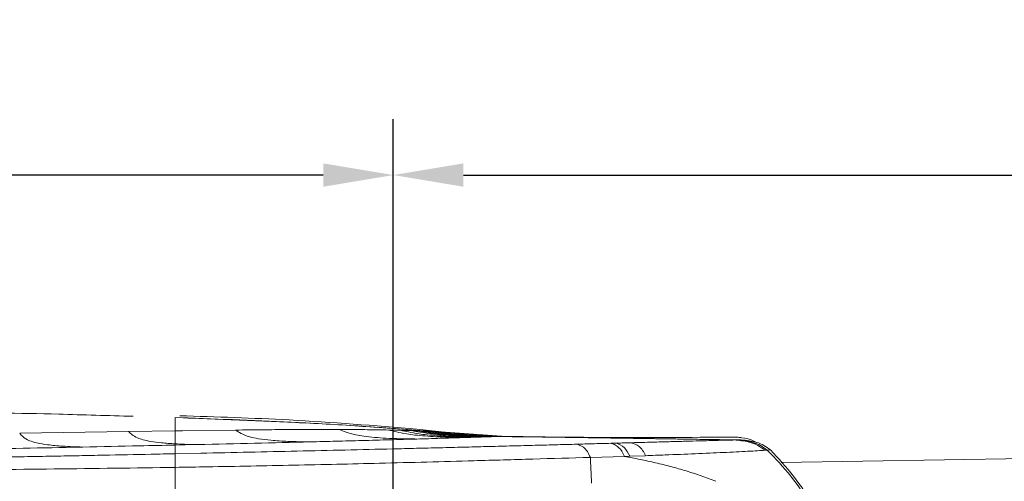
# Model space of a CAD drawing. Header units: millimetres. Extents: x -33 to 2421, y -2345 to -563.
# Tile 9 of 31: x 549 to 707, y -1684 to -1610. Entities that reach past the tile are written whole.
import ezdxf

# ---------------------------------------------------------------- set-up
doc = ezdxf.new("R2010")
doc.units = ezdxf.units.MM
doc.header["$LTSCALE"] = 0.3175
doc.layers.add('1轮廓实线层', color=7, linetype='Continuous', lineweight=18)
doc.layers.add('7标注层', color=4, linetype='Continuous', lineweight=13)
doc.styles.add('标准汉字', font='gbenor.shx', dxfattribs={"bigfont": 'gbcbig.shx'})
doc.dimstyles.new('M1：4.5', dxfattribs={"dimscale": 4.5, "dimtxt": 3.5, "dimasz": 2.5, "dimexe": 2, "dimexo": 0, "dimgap": 1.5, "dimtad": 1, "dimdec": 3, "dimdsep": 46, "dimtxsty": '标准汉字', "dimcen": 5, "dimdle": 5, "dimclrd": 1, "dimclre": 1, "dimclrt": 256, "dimadec": 3, "dimazin": 2, "dimtfac": 1, "dimtdec": 3, "dimtmove": 0, "dimatfit": 3, "dimfxl": 1, "dimtolj": 1, "dimarcsym": 0})

# ---------------------------------------------------------------- blocks, each defined once
blk = doc.blocks.new('*D8')
at = {"layer": '7标注层', "color": 1, "lineweight": -2, "transparency": 16777216}
for p, q in [((334.34, -1700.09), (334.34, -1625.74)), ((609.34, -1701.92), (609.34, -1625.74)), ((598.09, -1634.74), (345.59, -1634.74))]:
    blk.add_line(p, q, dxfattribs=at)
at = {"layer": '7标注层', "color": 1, "lineweight": 20, "transparency": 16777216}
for points in [[(345.59, -1632.87), (345.59, -1636.62), (334.34, -1634.74)], [(598.09, -1632.87), (598.09, -1636.62), (609.34, -1634.74)]]:
    blk.add_solid(points, dxfattribs=at)
at = {"layer": 'Defpoints', "color": 0, "lineweight": 20, "transparency": 16777216}
for p in [(334.34, -1634.74), (334.34, -1700.09), (609.34, -1701.92)]:
    blk.add_point(p, dxfattribs=at)
at = {"layer": '7标注层', "lineweight": 18, "transparency": 16777216, "insert": (471.84, -1620.12), "char_height": 15.75, "attachment_point": 5, "style": '标准汉字'}
blk.add_mtext('\\A1;275', dxfattribs=at)
blk = doc.blocks.new('*D9')
at = {"layer": '7标注层', "color": 1, "lineweight": -2, "transparency": 16777216}
for p, q in [((609.34, -1703.55), (609.34, -1625.74)), ((934.34, -1703.55), (934.34, -1625.74)), ((620.59, -1634.74), (923.09, -1634.74))]:
    blk.add_line(p, q, dxfattribs=at)
at = {"layer": '7标注层', "color": 1, "lineweight": 20, "transparency": 16777216}
for points in [[(620.59, -1632.87), (620.59, -1636.62), (609.34, -1634.74)], [(923.09, -1632.87), (923.09, -1636.62), (934.34, -1634.74)]]:
    blk.add_solid(points, dxfattribs=at)
at = {"layer": 'Defpoints', "color": 0, "lineweight": 20, "transparency": 16777216}
for p in [(934.34, -1634.74), (609.34, -1703.55), (934.34, -1703.55)]:
    blk.add_point(p, dxfattribs=at)
at = {"layer": '7标注层', "lineweight": 18, "transparency": 16777216, "insert": (771.84, -1620.12), "char_height": 15.75, "attachment_point": 5, "style": '标准汉字'}
blk.add_mtext('\\A1;225/325/425', dxfattribs=at)

msp = doc.modelspace()

# ---------------------------------------------------------------- linework, layer by layer
at = {"layer": '1轮廓实线层', "lineweight": 18}
for p, q in [((593.6645, -1674.5009), (574.3354, -1673.6861)), ((574.3354, -1673.6869), (574.3354, -1673.6861)), ((574.3354, -1673.6866), (574.3354, -1675.84)), ((566.862, -1675.9485), (549.3957, -1676.2009)), ((574.3354, -1675.84), (566.876, -1675.9483)), ((575.4912, -1675.8234), (574.3354, -1675.84)), ((574.3354, -1675.84), (574.3354, -1677.9211)), ((584.0199, -1675.7083), (575.4912, -1675.8234)), ((610.5108, -1675.7439), (608.6244, -1675.6985)), ((618.086, -1676.076), (613.146, -1675.5484)), ((614.0546, -1675.8671), (613.2255, -1675.8335)), ((626.6936, -1676.7059), (616.2343, -1675.9406)), ((622.2011, -1676.51), (621.2207, -1676.4069)), ((665.1978, -1677.2723), (626.6936, -1676.7059)), ((671.625, -1680.8938), (933.3362, -1676.867)), ((574.3354, -1678.1118), (574.3354, -1677.9211)), ((577.568, -1678.0391), (574.3354, -1678.1119)), ((574.3354, -1678.1119), (574.3354, -1679.5083)), ((638.8761, -1677.9748), (639.8662, -1678.4801)), ((578.4305, -1679.4221), (574.3354, -1679.5084)), ((574.3354, -1679.5083), (574.3354, -1681.6986)), ((640.9741, -1680.1016), (646.4453, -1679.943)), ((646.4453, -1679.9431), (647.2914, -1679.9105)), ((647.2914, -1679.9105), (649.8033, -1679.8197)), ((669.3722, -1678.9278), (669.0036, -1678.9525)), ((669.3722, -1678.9278), (669.8683, -1678.9042)), ((574.3354, -1681.6991), (574.3354, -1691.8971))]:
    msp.add_line(p, q, dxfattribs=at)
for points in [[(576.44, -1673.7588), (576.1288, -1673.748), (575.7427, -1673.7345)], [(615.1524, -1675.9063), (615.7582, -1675.9255), (616.2342, -1675.9406)], [(625.9777, -1676.7341), (626.3786, -1676.7183), (626.6936, -1676.7059)], [(664.4735, -1677.289), (664.8791, -1677.2797), (665.1978, -1677.2723)]]:
    msp.add_lwpolyline(points, dxfattribs=at)
for points, knots in [([(567.5598, -1673.4972), (563.5827, -1673.3763), (553.3245, -1673.0647), (536.9373, -1672.7782), (515.3642, -1672.5448), (491.2158, -1672.448), (473.1933, -1672.5281), (464.3352, -1672.5675)], [0, 0, 0, 0, 20610.19029387, 53159.69560978, 84884.77585557, 132341.8373489, 178212.84042855, 178212.84042855, 178212.84042855, 178212.84042855]), ([(613.146, -1675.5484), (606.3116, -1675.0018), (593.6349, -1673.9881), (580.9246, -1673.5849), (575.0669, -1673.3992)], [0, 0, 0, 0, 45793.09664154, 84937.45312392, 84937.45312392, 84937.45312392, 84937.45312392]), ([(616.2343, -1675.9406), (609.2581, -1675.4373), (596.0057, -1674.4812), (582.7277, -1674.0017), (576.4393, -1673.7746)], [0, 0, 0, 0, 44707.16205579, 84928.56759161, 84928.56759161, 84928.56759161, 84928.56759161]), ([(615.1526, -1675.9063), (608.3586, -1675.3744), (601.2009, -1674.814), (594.029, -1674.516), (593.6645, -1674.5009)], [0, 0, 0, 0, 80597.72118558, 84912.51403712, 84912.51403712, 84912.51403712, 84912.51403712]), ([(559.4876, -1678.4346), (558.4039, -1678.3992), (556.4853, -1678.3364), (553.9869, -1678.1103), (552.1672, -1677.8085), (550.7254, -1677.3846), (549.823, -1676.8093), (549.5376, -1676.403), (549.3957, -1676.2009)], [0, 0, 0, 0, 50986.52177161, 90267.65980852, 120906.46325737, 146155.85983772, 181527.88552952, 216515.43334965, 216515.43334965, 216515.43334965, 216515.43334965]), ([(574.3354, -1677.9211), (573.5876, -1677.8735), (572.2423, -1677.7878), (570.4851, -1677.5589), (569.1783, -1677.2812), (568.0988, -1676.9123), (567.3536, -1676.4429), (567.0355, -1676.1135), (566.876, -1675.9483)], [0, 0, 0, 0, 45197.73755233, 81308.00744338, 111173.74272977, 137573.68565335, 176866.15475233, 216408.76847838, 216408.76847838, 216408.76847838, 216408.76847838]), ([(592.4123, -1675.6231), (591.0311, -1675.6344), (588.2685, -1675.6568), (585.4673, -1675.6908), (584.0667, -1675.7078)], [0, 0, 0, 0, 42467.50712886, 84934.77565737, 84934.77565737, 84934.77565737, 84934.77565737]), ([(595.9797, -1677.6011), (594.7916, -1677.5869), (592.7025, -1677.5618), (589.8978, -1677.392), (587.7925, -1677.1387), (586.0367, -1676.7631), (584.8073, -1676.2387), (584.3138, -1675.8849), (584.0667, -1675.7078)], [0, 0, 0, 0, 52481.21801288, 92276.39291421, 122682.45741413, 147299.25594117, 181734.1520607, 216279.63876337, 216279.63876337, 216279.63876337, 216279.63876337]), ([(600.6297, -1675.6059), (599.3155, -1675.6031), (596.6014, -1675.5971), (593.8377, -1675.6143), (592.4123, -1675.6231)], [0, 0, 0, 0, 41117.11733781, 84912.53220766, 84912.53220766, 84912.53220766, 84912.53220766]), ([(613.1218, -1677.1444), (612.2215, -1677.1359), (610.5908, -1677.1206), (608.3116, -1677.0332), (606.3615, -1676.9007), (604.7023, -1676.7174), (603.0295, -1676.4293), (601.6636, -1676.0148), (601.0234, -1675.7429), (600.7019, -1675.6062)], [0, 0, 0, 0, 46206.05622953, 83687.80928256, 113959.26645893, 142626.72064625, 166486.32224743, 204757.82739184, 243386.41460015, 243386.41460015, 243386.41460015, 243386.41460015]), ([(608.6244, -1675.6985), (607.3337, -1675.6754), (604.752, -1675.6292), (602.0521, -1675.6139), (600.7019, -1675.6062)], [0, 0, 0, 0, 42438.22097187, 84890.38293404, 84890.38293404, 84890.38293404, 84890.38293404]), ([(620.7374, -1676.9136), (619.915, -1676.8982), (618.4259, -1676.8705), (616.3139, -1676.7844), (614.4796, -1676.6695), (612.8836, -1676.5216), (611.2186, -1676.2994), (609.7587, -1675.9917), (609.0038, -1675.7966), (608.6244, -1675.6985)], [0, 0, 0, 0, 46284.240806, 83807.01438172, 114085.83326987, 142727.30262603, 166539.45414038, 204732.83308373, 243328.67855165, 243328.67855165, 243328.67855165, 243328.67855165]), ([(612.3382, -1675.8006), (612.0033, -1675.7893), (611.4018, -1675.769), (610.7844, -1675.7516), (610.5107, -1675.7439)], [0, 0, 0, 0, 47260.36634638, 84870.00970473, 84870.00970473, 84870.00970473, 84870.00970473]), ([(622.4398, -1676.8589), (621.3095, -1676.8336), (619.3566, -1676.79), (616.7321, -1676.6488), (614.836, -1676.484), (613.185, -1676.2821), (611.7016, -1676.0063), (610.909, -1675.8316), (610.5108, -1675.7439)], [0, 0, 0, 0, 58486.9405212, 101060.01202824, 126522.60975729, 147726.57602683, 181753.94614969, 216105.03134425, 216105.03134425, 216105.03134425, 216105.03134425]), ([(613.1964, -1675.8324), (613.0392, -1675.8263), (612.7554, -1675.8154), (612.467, -1675.8052), (612.3382, -1675.8006)], [0, 0, 0, 0, 46983.08432708, 84865.79095906, 84865.79095906, 84865.79095906, 84865.79095906]), ([(623.9683, -1676.8077), (622.9977, -1676.7845), (621.2948, -1676.7438), (618.873, -1676.6259), (616.9278, -1676.4799), (615.1276, -1676.2841), (613.5795, -1676.032), (612.7531, -1675.8779), (612.3382, -1675.8006)], [0, 0, 0, 0, 52925.89790322, 92863.49155457, 123175.39314149, 147568.91929669, 181684.45912795, 216091.823693, 216091.823693, 216091.823693, 216091.823693]), ([(620.3784, -1676.925), (619.2298, -1676.961), (616.9303, -1677.0331), (614.3918, -1677.1072), (613.1213, -1677.1443)], [0, 0, 0, 0, 42382.63223048, 84848.91032764, 84848.91032764, 84848.91032764, 84848.91032764]), ([(624.6186, -1676.7844), (623.6818, -1676.761), (622.0383, -1676.7198), (619.6893, -1676.6061), (617.792, -1676.4676), (616.0223, -1676.2837), (614.4797, -1676.0485), (613.6448, -1675.9054), (613.2255, -1675.8335)], [0, 0, 0, 0, 52958.06390761, 92909.29002251, 123219.04334012, 147600.23023847, 181693.62895402, 216086.41325021, 216086.41325021, 216086.41325021, 216086.41325021]), ([(614.8321, -1675.8958), (614.7172, -1675.8918), (614.4874, -1675.8838), (614.2195, -1675.8735), (614.0854, -1675.8684)], [0, 0, 0, 0, 42399.26214224, 84860.70195031, 84860.70195031, 84860.70195031, 84860.70195031]), ([(625.1981, -1676.7632), (624.3278, -1676.7402), (622.7935, -1676.6997), (620.5768, -1676.5913), (618.7555, -1676.4607), (617.0204, -1676.2893), (615.4438, -1676.0714), (614.5382, -1675.936), (614.0854, -1675.8684)], [0, 0, 0, 0, 51655.49232889, 91074.5801258, 121468.79524849, 146308.36697452, 181198.34249539, 216080.52922681, 216080.52922681, 216080.52922681, 216080.52922681]), ([(615.1524, -1675.9063), (615.0971, -1675.9045), (614.9985, -1675.9014), (614.8829, -1675.8975), (614.832, -1675.8958)], [0, 0, 0, 0, 47550.39232345, 84859.08558923, 84859.08558923, 84859.08558923, 84859.08558923]), ([(625.7191, -1676.7439), (624.7255, -1676.713), (622.9975, -1676.6593), (620.4456, -1676.5036), (618.2678, -1676.3093), (616.4346, -1676.0899), (615.3622, -1675.96), (614.8321, -1675.8958)], [0, 0, 0, 0, 50471.56966219, 87783.57457186, 117170.57076735, 147767.57486168, 177673.74952745, 177673.74952745, 177673.74952745, 177673.74952745]), ([(616.7376, -1676.043), (616.4735, -1676.0201), (615.9452, -1675.9743), (615.4168, -1675.929), (615.1526, -1675.9063)], [0, 0, 0, 0, 42428.48567141, 84856.37005206, 84856.37005206, 84856.37005206, 84856.37005206]), ([(624.7647, -1676.6633), (623.8632, -1676.6132), (622.2226, -1676.5221), (619.4689, -1676.3073), (617.7344, -1676.1395), (616.7376, -1676.043)], [0, 0, 0, 0, 38272.29286443, 69649.02990524, 112053.82727732, 112053.82727732, 112053.82727732, 112053.82727732]), ([(624.7647, -1676.6634), (623.4261, -1676.5698), (620.7489, -1676.3826), (618.0747, -1676.1562), (616.7376, -1676.043)], [0, 0, 0, 0, 42421.2795638, 84842.64936757, 84842.64936757, 84842.64936757, 84842.64936757]), ([(620.7371, -1676.9136), (620.6777, -1676.9155), (620.559, -1676.9193), (620.4392, -1676.9231), (620.3794, -1676.925)], [0, 0, 0, 0, 42421.85740429, 84837.76788765, 84837.76788765, 84837.76788765, 84837.76788765]), ([(622.4401, -1676.8589), (622.1622, -1676.8679), (621.6065, -1676.8858), (621.0269, -1676.9043), (620.7371, -1676.9136)], [0, 0, 0, 0, 42430.07003393, 84835.53517716, 84835.53517716, 84835.53517716, 84835.53517716]), ([(623.9683, -1676.8077), (623.7301, -1676.8159), (623.2539, -1676.8324), (622.7113, -1676.8501), (622.4401, -1676.8589)], [0, 0, 0, 0, 42426.87852339, 84831.44355465, 84831.44355465, 84831.44355465, 84831.44355465]), ([(624.6187, -1676.7844), (624.5023, -1676.7887), (624.2945, -1676.7962), (624.0679, -1676.8042), (623.9683, -1676.8077)], [0, 0, 0, 0, 47512.56649606, 84828.60025495, 84828.60025495, 84828.60025495, 84828.60025495]), ([(625.1981, -1676.7632), (625.0947, -1676.767), (624.91, -1676.7738), (624.7077, -1676.7812), (624.6187, -1676.7844)], [0, 0, 0, 0, 47501.02365519, 84827.06292234, 84827.06292234, 84827.06292234, 84827.06292234]), ([(625.9777, -1676.7341), (625.7755, -1676.7232), (625.371, -1676.7015), (624.9668, -1676.6761), (624.7647, -1676.6634)], [0, 0, 0, 0, 42412.39230526, 84826.40817757, 84826.40817757, 84826.40817757, 84826.40817757]), ([(625.7192, -1676.7439), (625.6361, -1676.747), (625.4699, -1676.7531), (625.2887, -1676.7598), (625.1981, -1676.7632)], [0, 0, 0, 0, 42425.88907819, 84825.654943, 84825.654943, 84825.654943, 84825.654943]), ([(625.9777, -1676.7341), (625.9376, -1676.7356), (625.8574, -1676.7387), (625.7653, -1676.7422), (625.7192, -1676.7439)], [0, 0, 0, 0, 42417.99710516, 84824.63134079, 84824.63134079, 84824.63134079, 84824.63134079]), ([(664.4735, -1677.289), (658.1416, -1677.1959), (645.3097, -1677.0073), (632.4777, -1676.8259), (625.9777, -1676.7341)], [0, 0, 0, 0, 41835.21878559, 84780.44530733, 84780.44530733, 84780.44530733, 84780.44530733]), ([(663.9067, -1676.8344), (656.8585, -1676.8802), (647.3111, -1676.9422), (637.7641, -1676.8548), (635.265, -1676.832)], [0, 0, 0, 0, 62584.29738315, 84776.41779183, 84776.41779183, 84776.41779183, 84776.41779183]), ([(665.3085, -1676.9313), (665.0479, -1676.8977), (664.5823, -1676.8377), (664.1131, -1676.8354), (663.9067, -1676.8344)], [0, 0, 0, 0, 47440.34657935, 84720.35230657, 84720.35230657, 84720.35230657, 84720.35230657]), ([(667.5006, -1677.6564), (667.3723, -1677.575), (666.7162, -1677.1584), (665.9361, -1677.0325), (665.3085, -1676.9313)], [0, 0, 0, 0, 16557.05577971, 84711.65650136, 84711.65650136, 84711.65650136, 84711.65650136]), ([(559.121, -1678.4425), (552.9838, -1678.5708), (540.6579, -1678.8285), (528.1841, -1679.0657), (521.9211, -1679.1848)], [0, 0, 0, 0, 42348.1140637, 85052.01000443, 85052.01000443, 85052.01000443, 85052.01000443]), ([(559.4879, -1678.4347), (559.4268, -1678.436), (559.3045, -1678.4386), (559.1822, -1678.4412), (559.1211, -1678.4425)], [0, 0, 0, 0, 42493.30847269, 84993.75538088, 84993.75538088, 84993.75538088, 84993.75538088]), ([(574.3354, -1678.1119), (572.4227, -1678.1544), (567.4985, -1678.2637), (562.5278, -1678.3698), (559.4879, -1678.4347)], [0, 0, 0, 0, 33007.86728649, 84975.8421278, 84975.8421278, 84975.8421278, 84975.8421278]), ([(577.9593, -1678.0302), (577.2399, -1678.0193), (576.0294, -1678.0009), (574.8243, -1677.9441), (574.3354, -1677.9211)], [0, 0, 0, 0, 50489.28042745, 84952.28086079, 84952.28086079, 84952.28086079, 84952.28086079]), ([(577.9592, -1678.0302), (577.8941, -1678.0317), (577.764, -1678.0347), (577.6337, -1678.0376), (577.5686, -1678.0391)], [0, 0, 0, 0, 42469.48274552, 84946.27723056, 84946.27723056, 84946.27723056, 84946.27723056]), ([(595.9797, -1677.6011), (593.0245, -1677.6742), (587.0943, -1677.8207), (581.011, -1677.9603), (577.9592, -1678.0302)], [0, 0, 0, 0, 42321.43884995, 84927.21542424, 84927.21542424, 84927.21542424, 84927.21542424]), ([(604.3056, -1677.3867), (602.9325, -1677.4227), (600.1817, -1677.495), (597.3819, -1677.5657), (595.9797, -1677.6011)], [0, 0, 0, 0, 42377.63900072, 84891.21674087, 84891.21674087, 84891.21674087, 84891.21674087]), ([(613.1213, -1677.1444), (611.6856, -1677.185), (608.8096, -1677.2665), (605.8089, -1677.3465), (604.3062, -1677.3866)], [0, 0, 0, 0, 42367.68945626, 84869.59860252, 84869.59860252, 84869.59860252, 84869.59860252]), ([(624.3008, -1678.3603), (623.0615, -1678.3917), (620.5828, -1678.4546), (618.0782, -1678.5165), (616.8259, -1678.5474)], [0, 0, 0, 0, 42414.44388217, 84830.03137929, 84830.03137929, 84830.03137929, 84830.03137929]), ([(631.6587, -1678.169), (630.4404, -1678.2012), (628.004, -1678.2655), (625.5352, -1678.3287), (624.3008, -1678.3603)], [0, 0, 0, 0, 42405.86952314, 84811.23036502, 84811.23036502, 84811.23036502, 84811.23036502]), ([(635.2859, -1678.0718), (634.6837, -1678.0881), (633.4792, -1678.1206), (632.2655, -1678.1529), (631.6587, -1678.169)], [0, 0, 0, 0, 42398.06492173, 84796.42465026, 84796.42465026, 84796.42465026, 84796.42465026]), ([(638.8761, -1677.9748), (638.2802, -1677.9909), (637.0883, -1678.0231), (635.8867, -1678.0556), (635.2859, -1678.0718)], [0, 0, 0, 0, 42394.80934829, 84787.33126926, 84787.33126926, 84787.33126926, 84787.33126926]), ([(644.2446, -1677.8286), (643.2546, -1677.8557), (641.4803, -1677.9042), (639.6744, -1677.9531), (638.8761, -1677.9748)], [0, 0, 0, 0, 47300.6355771, 84776.89353737, 84776.89353737, 84776.89353737, 84776.89353737]), ([(639.8662, -1678.4801), (640.0904, -1678.6833), (640.5277, -1679.0798), (640.8278, -1679.7668), (640.9741, -1680.1016)], [0, 0, 0, 0, 43453.98272352, 84769.34502693, 84769.34502693, 84769.34502693, 84769.34502693]), ([(645.0713, -1677.806), (644.9082, -1677.8105), (644.6331, -1677.818), (644.357, -1677.8256), (644.2446, -1677.8286)], [0, 0, 0, 0, 50240.28407074, 84767.67355954, 84767.67355954, 84767.67355954, 84767.67355954]), ([(644.2446, -1677.8286), (644.4449, -1677.8804), (644.8491, -1677.985), (645.4663, -1678.4208), (646.0433, -1679.0319), (646.3135, -1679.6445), (646.4452, -1679.9431)], [0, 0, 0, 0, 38010.18419947, 76701.03717605, 114423.69122408, 150317.39072263, 150317.39072263, 150317.39072263, 150317.39072263]), ([(645.0712, -1677.806), (645.5542, -1677.9578), (646.3987, -1678.2232), (647.0238, -1679.4047), (647.2914, -1679.9105)], [0, 0, 0, 0, 48468.74873352, 84756.5102294, 84756.5102294, 84756.5102294, 84756.5102294]), ([(647.5283, -1677.7387), (647.05, -1677.7519), (646.2353, -1677.7743), (645.4114, -1677.7968), (645.0713, -1677.806)], [0, 0, 0, 0, 49772.04584591, 84764.13395578, 84764.13395578, 84764.13395578, 84764.13395578]), ([(649.725, -1677.6781), (649.3611, -1677.6882), (648.6334, -1677.7084), (647.8967, -1677.7286), (647.5283, -1677.7387)], [0, 0, 0, 0, 42381.10572235, 84757.96559366, 84757.96559366, 84757.96559366, 84757.96559366]), ([(649.8033, -1679.8197), (649.6644, -1679.5235), (649.3796, -1678.9161), (648.597, -1678.0877), (647.9572, -1677.8787), (647.5287, -1677.7387)], [0, 0, 0, 0, 26768.25380475, 54894.08729819, 111936.69092353, 111936.69092353, 111936.69092353, 111936.69092353]), ([(652.6057, -1677.5982), (652.1798, -1677.61), (651.229, -1677.6363), (650.2599, -1677.6632), (649.725, -1677.6781)], [0, 0, 0, 0, 37969.21963298, 84751.58734937, 84751.58734937, 84751.58734937, 84751.58734937]), ([(655.0399, -1677.5324), (654.7536, -1677.5401), (654.2906, -1677.5524), (653.6475, -1677.5698), (653.1231, -1677.584), (652.7763, -1677.5935), (652.6057, -1677.5982)], [0, 0, 0, 0, 53688.49144882, 86844.324567, 119066.0804512, 150287.98056171, 150287.98056171, 150287.98056171, 150287.98056171]), ([(659.6171, -1677.4116), (658.8894, -1677.4308), (657.4341, -1677.4691), (655.8381, -1677.5114), (655.0401, -1677.5325)], [0, 0, 0, 0, 42371.33171133, 84736.64922508, 84736.64922508, 84736.64922508, 84736.64922508]), ([(662.5466, -1677.3356), (662.0936, -1677.3471), (661.1877, -1677.3701), (660.1407, -1677.3978), (659.6171, -1677.4116)], [0, 0, 0, 0, 42359.47749512, 84726.79527804, 84726.79527804, 84726.79527804, 84726.79527804]), ([(664.0942, -1677.2979), (663.9424, -1677.3015), (663.6903, -1677.3075), (663.2857, -1677.3174), (662.9265, -1677.3262), (662.6732, -1677.3325), (662.5465, -1677.3356)], [0, 0, 0, 0, 51167.55096155, 84982.93531266, 117593.16537428, 150245.28360971, 150245.28360971, 150245.28360971, 150245.28360971]), ([(664.4735, -1677.289), (664.4079, -1677.2905), (664.2909, -1677.2932), (664.1541, -1677.2965), (664.094, -1677.2979)], [0, 0, 0, 0, 47439.14643127, 84718.18782696, 84718.18782696, 84718.18782696, 84718.18782696]), ([(669.0038, -1678.9527), (668.6282, -1678.6692), (667.8469, -1678.0793), (666.162, -1677.4899), (664.8758, -1677.3705), (664.0942, -1677.2979)], [0, 0, 0, 0, 29802.60127297, 61999.39766724, 111880.17520023, 111880.17520023, 111880.17520023, 111880.17520023]), ([(669.3722, -1678.9278), (669.0224, -1678.6612), (668.3224, -1678.1276), (666.6614, -1677.5017), (665.3484, -1677.3741), (664.4735, -1677.289)], [0, 0, 0, 0, 27961.39702429, 55967.80308878, 111878.25652376, 111878.25652376, 111878.25652376, 111878.25652376]), ([(669.8683, -1678.9042), (669.5374, -1678.6429), (668.8752, -1678.1201), (667.2938, -1677.4919), (666.0358, -1677.3601), (665.1978, -1677.2723)], [0, 0, 0, 0, 27969.75326793, 55979.3506963, 111876.33505018, 111876.33505018, 111876.33505018, 111876.33505018]), ([(555.0096, -1679.8948), (553.7037, -1679.9196), (551.0919, -1679.9692), (548.4767, -1680.0176), (547.1691, -1680.0417)], [0, 0, 0, 0, 42504.13707333, 85008.49701728, 85008.49701728, 85008.49701728, 85008.49701728]), ([(562.8354, -1679.7425), (561.5333, -1679.7682), (558.9269, -1679.8198), (556.3161, -1679.8696), (555.0096, -1679.8946)], [0, 0, 0, 0, 42456.96581817, 84988.16067259, 84988.16067259, 84988.16067259, 84988.16067259]), ([(574.3352, -1679.5081), (573.0447, -1679.5351), (569.2177, -1679.6151), (565.3794, -1679.6918), (562.8355, -1679.7426)], [0, 0, 0, 0, 28651.74149796, 84961.75110847, 84961.75110847, 84961.75110847, 84961.75110847]), ([(640.9659, -1680.1019), (637.9065, -1680.1883), (631.7878, -1680.3611), (620.5103, -1680.6885), (607.704, -1681.0358), (593.3887, -1681.3573), (582.4265, -1681.5661), (576.0615, -1681.6707), (574.3355, -1681.6991)], [0, 0, 0, 0, 31314.10288044, 62628.59662615, 111834.0830794, 155772.50405855, 199712.74694173, 216062.38872866, 216062.38872866, 216062.38872866, 216062.38872866]), ([(593.9259, -1679.0832), (591.3509, -1679.1407), (586.2006, -1679.2556), (581.0206, -1679.3666), (578.4305, -1679.4221)], [0, 0, 0, 0, 42458.95064611, 84919.88178708, 84919.88178708, 84919.88178708, 84919.88178708]), ([(609.2585, -1678.7302), (606.7168, -1678.7901), (601.6331, -1678.9097), (596.495, -1679.0254), (593.9259, -1679.0832)], [0, 0, 0, 0, 42438.70006412, 84880.3466366, 84880.3466366, 84880.3466366, 84880.3466366]), ([(616.8259, -1678.5474), (615.5697, -1678.5781), (613.0575, -1678.6396), (610.5249, -1678.7), (609.2585, -1678.7302)], [0, 0, 0, 0, 42424.52527433, 84849.15345894, 84849.15345894, 84849.15345894, 84849.15345894]), ([(641.0406, -1681.4892), (641.0297, -1681.2598), (641.008, -1680.8021), (640.9853, -1680.3347), (640.974, -1680.1017)], [0, 0, 0, 0, 42490.22802955, 84758.4068974, 84758.4068974, 84758.4068974, 84758.4068974]), ([(651.4545, -1680.9617), (650.625, -1680.7758), (648.9639, -1680.4034), (647.2856, -1680.0967), (646.4452, -1679.9431)], [0, 0, 0, 0, 42312.82233637, 84740.79583691, 84740.79583691, 84740.79583691, 84740.79583691]), ([(652.9835, -1679.7001), (652.4601, -1679.7202), (651.4092, -1679.7606), (650.34, -1679.8), (649.8033, -1679.8198)], [0, 0, 0, 0, 42208.0429607, 84738.02632412, 84738.02632412, 84738.02632412, 84738.02632412]), ([(669.0035, -1678.9525), (668.6341, -1678.9768), (667.8951, -1679.0253), (665.7172, -1679.148), (662.4238, -1679.306), (657.8747, -1679.5131), (654.6142, -1679.6378), (652.9834, -1679.7002)], [0, 0, 0, 0, 22162.64988476, 44338.13221167, 88659.55221707, 133011.78303272, 177392.85636958, 177392.85636958, 177392.85636958, 177392.85636958]), ([(688.6485, -1720.6056), (688.5844, -1720.2013), (687.9297, -1716.0702), (685.8634, -1709.3301), (682.6546, -1700.4674), (679.5798, -1693.5618), (676.4286, -1687.7589), (673.285, -1683.0263), (670.6763, -1680.2938), (669.3722, -1678.9278)], [0, 0, 0, 0, 6400.00349618, 65385.32990396, 109628.75724742, 153869.54498332, 183364.23051973, 212850.81931075, 242326.51628103, 242326.51628103, 242326.51628103, 242326.51628103]), ([(688.9266, -1720.6056), (688.8643, -1720.2102), (688.2162, -1716.093), (686.1705, -1709.3668), (682.993, -1700.5068), (679.9495, -1693.599), (676.8372, -1687.7855), (673.7344, -1683.0361), (671.1569, -1680.2813), (669.8683, -1678.9042)], [0, 0, 0, 0, 6269.40512241, 65280.75080835, 109548.46622194, 153816.28072779, 183326.67879463, 212829.85631144, 242323.39657372, 242323.39657372, 242323.39657372, 242323.39657372]), ([(641.1052, -1682.8813), (641.0947, -1682.6528), (641.0738, -1682.1966), (641.0516, -1681.7247), (641.0406, -1681.4892)], [0, 0, 0, 0, 42456.57544268, 84749.56891244, 84749.56891244, 84749.56891244, 84749.56891244]), ([(656.3537, -1682.2681), (655.5445, -1682.0304), (653.9242, -1681.5545), (652.2783, -1681.1594), (651.4545, -1680.9617)], [0, 0, 0, 0, 42313.15617767, 84720.26366433, 84720.26366433, 84720.26366433, 84720.26366433]), ([(574.3355, -1681.6991), (567.8674, -1681.7913), (554.9313, -1681.9756), (535.4239, -1682.143), (522.3841, -1682.1854), (515.8642, -1682.2066)], [0, 0, 0, 0, 37422.52115799, 74845.69870483, 112268.83409347, 112268.83409347, 112268.83409347, 112268.83409347]), ([(641.1659, -1684.2105), (641.1562, -1683.9942), (641.1366, -1683.5622), (641.1157, -1683.108), (641.1052, -1682.8813)], [0, 0, 0, 0, 42445.83429123, 84740.93131355, 84740.93131355, 84740.93131355, 84740.93131355]), ([(661.1007, -1683.9398), (660.3207, -1683.6344), (658.7583, -1683.0228), (657.1561, -1682.5199), (656.3537, -1682.2681)], [0, 0, 0, 0, 42282.77134641, 84698.05505944, 84698.05505944, 84698.05505944, 84698.05505944])]:
    msp.add_open_spline(points, degree=3, knots=knots, dxfattribs=at)

# ---------------------------------------------------------------- dimensions: what is measured, and where the dimension line sits
at = {"layer": '7标注层', "lineweight": 18}
dim = msp.add_linear_dim(base=(334.3362, -1634.7446), p1=(609.3362, -1701.9213), p2=(334.3362, -1700.0885), dimstyle='M1：4.5', override={"dimsah": 1, "dimtzin": 8}, dxfattribs=at)
dim.commit()
dim.dimension.update_dxf_attribs({"geometry": '*D8', "text_midpoint": (471.8362, -1620.1196)})
dim = msp.add_linear_dim(base=(934.3362, -1634.7446), p1=(609.3362, -1703.5501), p2=(934.3362, -1703.5501), text='225/<>/425', dimstyle='M1：4.5', override={"dimsah": 1, "dimtzin": 8}, dxfattribs=at)
dim.commit()
dim.dimension.update_dxf_attribs({"geometry": '*D9', "text_midpoint": (771.8362, -1620.1196)})

doc.saveas('drawing.dxf')
